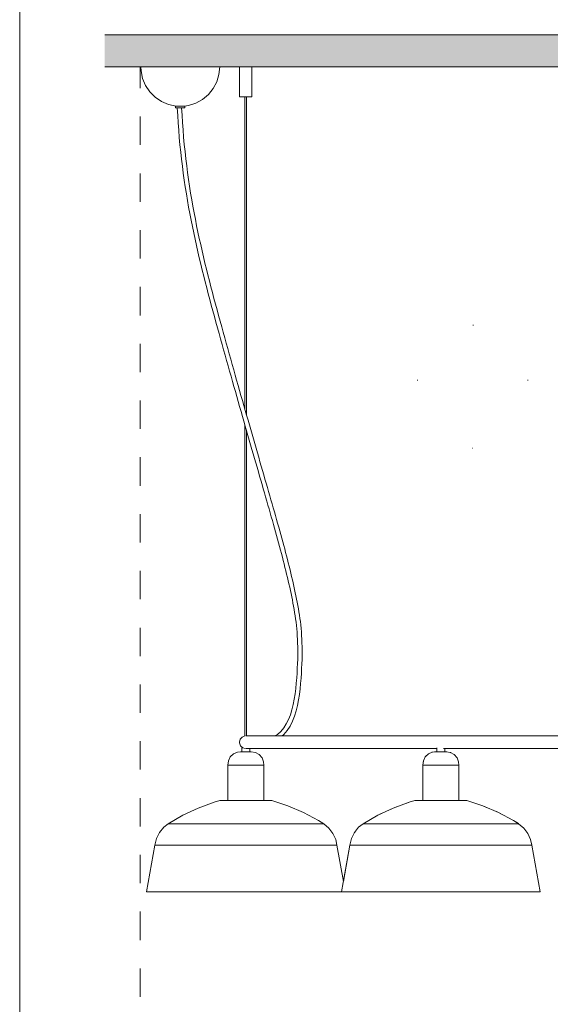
# Model space of a CAD drawing. Header units: millimetres. Extents: x 0 to 8.3, y 0 to 11.7.
# Tile 3 of 5: x 0 to 2.2, y 5.4 to 9.4. Entities that reach past the tile are written whole.
import ezdxf

# ---------------------------------------------------------------- set-up
doc = ezdxf.new("R2010")
doc.units = ezdxf.units.MM
doc.layers.add('PDF_Geometría', color=7, linetype='Continuous')
doc.layers.add('PDF_Rellenos sólidos', color=7, linetype='Continuous', true_color=0xe8e8e8)

msp = doc.modelspace()

# ---------------------------------------------------------------- hatches: boundary and pattern name
at = {"layer": 'PDF_Rellenos sólidos', "transparency": 33554559}
msp.add_hatch(color=256, dxfattribs=at).paths.add_polyline_path([(3.4725, 9.2508), (4.0849, 9.2508), (4.0849, 9.3837), (0.355, 9.3837), (0.355, 9.2508), (2.9529, 9.2508)])

# ---------------------------------------------------------------- linework, layer by layer
at = {"layer": 'PDF_Geometría', "lineweight": 18}
msp.add_lwpolyline([(0.0016, 11.6917), (0.0016, 0), (8.2684, 0), (8.2684, 11.6917)], close=True, dxfattribs=at)
at = {"layer": 'PDF_Geometría', "lineweight": 9}
msp.add_lwpolyline([(0.355, 9.2508), (4.0849, 9.2508), (4.0849, 9.3837), (0.355, 9.3837)], dxfattribs=at)
at = {"layer": 'PDF_Geometría', "lineweight": 20}
for points in [[(0.355, 9.2508), (0.3746, 9.2508)], [(0.652, 9.0877), (0.6208, 9.0941), (0.5914, 9.1064), (0.565, 9.1242), (0.5425, 9.1467), (0.5247, 9.1732), (0.5125, 9.2026), (0.5061, 9.2338), (0.5052, 9.2508)], [(0.8328, 9.2508), (0.8292, 9.2508), (0.8219, 9.2508), (0.8113, 9.2508), (0.7975, 9.2508), (0.7808, 9.2508), (0.7616, 9.2508), (0.7404, 9.2508), (0.7176, 9.2508), (0.6937, 9.2508), (0.6692, 9.2508), (0.6448, 9.2508), (0.6209, 9.2508), (0.5981, 9.2508), (0.5768, 9.2508), (0.5577, 9.2508), (0.541, 9.2508), (0.5272, 9.2508), (0.5166, 9.2508), (0.5093, 9.2508), (0.5057, 9.2508)], [(0.8333, 9.2508), (0.8302, 9.2191), (0.821, 9.1886), (0.8061, 9.1604), (0.7861, 9.1356), (0.7616, 9.1152), (0.7336, 9.0999), (0.7033, 9.0903), (0.6865, 9.0877)], [(0.9676, 9.1261), (0.9676, 9.2508), (0.9667, 9.2508), (0.9641, 9.2508), (0.9599, 9.2508), (0.9545, 9.2508), (0.9482, 9.2508), (0.9414, 9.2508), (0.9346, 9.2508), (0.9282, 9.2508), (0.9228, 9.2508), (0.9186, 9.2508), (0.916, 9.2508), (0.9151, 9.2508), (0.9151, 9.1261), (0.916, 9.1261), (0.9186, 9.1261), (0.9228, 9.1261), (0.9282, 9.1261), (0.9346, 9.1261)], [(0.9482, 9.1261), (0.9545, 9.1261), (0.9599, 9.1261), (0.9641, 9.1261), (0.9667, 9.1261), (0.9676, 9.1261), (0.9667, 9.1261), (0.9641, 9.1261), (0.9599, 9.1261), (0.9545, 9.1261), (0.9482, 9.1261), (0.9414, 9.1261), (0.9346, 9.1261), (0.9282, 9.1261), (0.9228, 9.1261), (0.9186, 9.1261), (0.916, 9.1261), (0.9151, 9.1261)], [(0.9381, 9.1261), (0.9381, 7.8254)], [(0.9446, 7.8022), (0.9446, 9.1261)], [(0.6889, 9.0811), (0.6889, 9.0877), (0.6863, 9.0877), (0.6791, 9.0877), (0.6692, 9.0877), (0.6594, 9.0877), (0.6522, 9.0877), (0.6496, 9.0877), (0.6496, 9.0811)], [(0.6797, 9.0811), (0.6863, 9.0811), (0.6889, 9.0811), (0.6863, 9.0811), (0.6791, 9.0811), (0.6692, 9.0811), (0.6594, 9.0811), (0.6522, 9.0811), (0.6496, 9.0811), (0.6522, 9.0811), (0.6594, 9.0811), (0.6692, 9.0811), (0.6774, 9.0811), (0.6807, 9.0811), (0.6774, 9.0811)], [(0.657, 9.0803), (0.6573, 9.0803), (0.6582, 9.0803), (0.6596, 9.0804), (0.6615, 9.0805), (0.6637, 9.0806), (0.666, 9.0807), (0.6683, 9.0808), (0.6705, 9.0809), (0.6724, 9.081), (0.6738, 9.0811), (0.6747, 9.0811), (0.6738, 9.0811), (0.6724, 9.081), (0.6705, 9.0809), (0.6683, 9.0808), (0.666, 9.0807), (0.6637, 9.0806), (0.6615, 9.0805), (0.6596, 9.0804), (0.6582, 9.0803), (0.6573, 9.0803)], [(1.8855, 8.1767), (1.8881, 8.1767)], [(1.6558, 7.947), (1.6558, 7.9496)], [(2.1151, 7.947), (2.1151, 7.9496)], [(0.9395, 6.4162), (0.9294, 6.4187), (0.92, 6.4271), (0.9156, 6.439), (0.9155, 6.4419), (0.9185, 6.4542), (0.9269, 6.4636), (0.9381, 6.4679), (0.9381, 7.7632)], [(0.9446, 6.468), (0.9446, 7.7396)], [(1.8839, 7.6648), (1.8865, 7.6648)], [(1.0931, 6.4681), (1.1367, 6.4681), (1.1863, 6.4681), (1.2409, 6.4681), (1.3001, 6.4681), (1.3636, 6.4681), (1.4311, 6.4681), (1.5022, 6.4681), (1.5766, 6.4681), (1.6538, 6.4681), (1.7334, 6.4681), (1.8151, 6.4681), (1.8983, 6.4681), (1.9827, 6.4681), (2.0678, 6.4681), (2.116, 6.4681), (2.0307, 6.4681), (1.9458, 6.4681), (1.8618, 6.4681), (1.7792, 6.4681), (1.6984, 6.4681), (1.6198, 6.4681), (1.5437, 6.4681), (1.4708, 6.4681), (1.4012, 6.4681), (1.3354, 6.4681), (1.2737, 6.4681), (1.2165, 6.4681), (1.164, 6.4681), (1.1166, 6.4681), (1.0744, 6.4681), (1.0378, 6.4681), (1.0069, 6.4681), (0.9818, 6.4681), (0.9627, 6.4681), (0.9497, 6.4681), (0.9428, 6.4681), (0.9417, 6.4681), (0.9451, 6.4681), (0.9546, 6.4681), (0.9703, 6.4681), (0.992, 6.4681), (1.0196, 6.4681), (1.0531, 6.4681), (1.0631, 6.4681)], [(0.9424, 6.4681), (0.9433, 6.4681), (0.9424, 6.4681)], [(2.7002, 6.4681), (2.6246, 6.4681), (2.5464, 6.4681), (2.4659, 6.4681), (2.3835, 6.4681), (2.2997, 6.4681), (2.215, 6.4681), (2.1297, 6.4681), (2.116, 6.4681), (2.2013, 6.4681), (2.2861, 6.4681), (2.3701, 6.4681), (2.4527, 6.4681), (2.5336, 6.4681), (2.6122, 6.4681), (2.6882, 6.4681), (2.7003, 6.4681)], [(0.92, 6.4024), (0.9067, 6.4006), (0.8903, 6.3932), (0.8774, 6.3806), (0.8695, 6.3645), (0.8675, 6.3466), (0.8675, 6.199)], [(0.9258, 6.4223), (0.9258, 6.4024)], [(0.9467, 6.4156), (0.9428, 6.4156), (0.9417, 6.4156), (0.9448, 6.4156), (0.9541, 6.4156), (0.9695, 6.4156), (0.991, 6.4156), (1.0185, 6.4156), (1.0517, 6.4156), (1.0906, 6.4156), (1.1349, 6.4156), (1.1843, 6.4156), (1.2387, 6.4156), (1.2977, 6.4156), (1.3611, 6.4156), (1.4284, 6.4156), (1.4994, 6.4156), (1.5737, 6.4156), (1.6508, 6.4156), (1.7303, 6.4156), (1.7372, 6.4156)], [(0.9586, 6.4024), (0.9586, 6.4159)], [(1.7365, 6.4156), (1.6984, 6.4156), (1.6198, 6.4156), (1.5437, 6.4156), (1.4708, 6.4156), (1.4012, 6.4156), (1.3354, 6.4156), (1.2737, 6.4156), (1.2165, 6.4156), (1.164, 6.4156), (1.1166, 6.4156), (1.0744, 6.4156), (1.0378, 6.4156), (1.0069, 6.4156), (0.9818, 6.4156), (0.9627, 6.4156), (0.9586, 6.4156)], [(1.0169, 6.199), (1.0169, 6.3466), (1.016, 6.36), (1.0095, 6.3768), (0.9977, 6.3904), (0.982, 6.3993), (0.9643, 6.4024)], [(1.6786, 6.3503), (1.6782, 6.3466), (1.6782, 6.199), (1.6782, 6.3466), (1.6802, 6.3645), (1.6881, 6.3806), (1.701, 6.3932), (1.7174, 6.4006), (1.7308, 6.4024), (1.7266, 6.4018)], [(1.716, 6.4), (1.7174, 6.4006), (1.7185, 6.4008)], [(1.7365, 6.418), (1.7365, 6.4024)], [(1.7644, 6.4156), (1.8119, 6.4156), (1.8951, 6.4156), (1.9795, 6.4156), (2.0646, 6.4156), (2.116, 6.4156), (2.0307, 6.4156), (1.9458, 6.4156), (1.8618, 6.4156), (1.7792, 6.4156), (1.7693, 6.4156)], [(1.7676, 6.4024), (1.7693, 6.4024), (1.7693, 6.4156)], [(1.7722, 6.4024), (1.775, 6.4024), (1.772, 6.4024)], [(1.7778, 6.4019), (1.775, 6.4024), (1.7927, 6.3993), (1.8084, 6.3904), (1.8202, 6.3768), (1.8267, 6.36), (1.8276, 6.3466), (1.8276, 6.199), (1.8276, 6.3466), (1.8273, 6.3513)], [(1.7927, 6.3993), (1.7948, 6.3982)], [(1.8053, 6.3922), (1.8084, 6.3904), (1.81, 6.3886)], [(2.2525, 6.4156), (2.1674, 6.4156), (2.116, 6.4156), (2.2013, 6.4156), (2.2861, 6.4156)], [(1.6798, 6.3611), (1.6802, 6.3645), (1.6819, 6.3679)], [(1.6864, 6.3772), (1.6881, 6.3806), (1.6914, 6.3838)], [(1.8185, 6.3787), (1.8202, 6.3768), (1.8207, 6.3755)], [(1.826, 6.3617), (1.8267, 6.36), (1.8268, 6.3582)], [(1.0165, 6.3466), (1.0169, 6.3466), (1.0165, 6.3466), (1.0132, 6.3466), (1.0069, 6.3466), (0.9977, 6.3466), (0.9861, 6.3466), (0.9726, 6.3466), (0.9577, 6.3466), (0.9422, 6.3466), (0.9267, 6.3466), (0.9118, 6.3466), (0.8983, 6.3466), (0.8867, 6.3466), (0.8775, 6.3466), (0.8711, 6.3466), (0.8679, 6.3466), (0.8675, 6.3466), (0.8679, 6.3466)], [(1.6786, 6.3466), (1.6782, 6.3466), (1.6786, 6.3466)], [(1.8272, 6.3466), (1.8276, 6.3466), (1.8272, 6.3466), (1.8239, 6.3466), (1.8176, 6.3466), (1.8084, 6.3466), (1.7968, 6.3466), (1.7833, 6.3466), (1.7684, 6.3466), (1.7529, 6.3466), (1.7374, 6.3466), (1.7225, 6.3466), (1.709, 6.3466), (1.6974, 6.3466), (1.6882, 6.3466), (1.6818, 6.3466), (1.6786, 6.3466), (1.6782, 6.3466), (1.6786, 6.3466)], [(1.8272, 6.3466), (1.8276, 6.3466), (1.8272, 6.3466)], [(0.8746, 6.199), (0.8711, 6.199), (0.8679, 6.199), (0.8597, 6.199), (0.8489, 6.199), (0.841, 6.199), (0.8361, 6.199), (0.8345, 6.199), (0.8109, 6.192), (0.7443, 6.1681), (0.68, 6.1384), (0.6186, 6.1032), (0.6003, 6.0882), (0.5826, 6.0663), (0.5701, 6.0411), (0.5634, 6.0138), (0.5291, 5.8194)], [(0.8345, 6.199), (0.8361, 6.199), (0.841, 6.199), (0.8489, 6.199), (0.8597, 6.199), (0.8729, 6.199), (0.8883, 6.199), (0.9053, 6.199), (0.9235, 6.199), (0.9422, 6.199), (0.9609, 6.199), (0.979, 6.199), (0.996, 6.199), (1.0114, 6.199), (1.0247, 6.199), (1.0355, 6.199), (1.0434, 6.199), (1.0483, 6.199), (1.0499, 6.199), (1.0483, 6.199), (1.0434, 6.199), (1.0355, 6.199), (1.0247, 6.199)], [(1.0499, 6.199), (1.1172, 6.1771), (1.1823, 6.1493), (1.2448, 6.116), (1.2658, 6.1032), (1.2872, 6.085), (1.3041, 6.0625), (1.3157, 6.0369), (1.321, 6.0138)], [(1.41, 6.0869), (1.411, 6.0882), (1.4293, 6.1032), (1.4907, 6.1384), (1.555, 6.1681), (1.6216, 6.192), (1.6452, 6.199), (1.6468, 6.199), (1.6517, 6.199), (1.6596, 6.199), (1.6702, 6.199)], [(1.6118, 6.1885), (1.6216, 6.192), (1.6452, 6.199), (1.6468, 6.199), (1.6517, 6.199), (1.6596, 6.199), (1.6702, 6.199), (1.6596, 6.199), (1.6517, 6.199), (1.6468, 6.199), (1.6452, 6.199), (1.6468, 6.199), (1.6517, 6.199), (1.6596, 6.199), (1.6704, 6.199), (1.6836, 6.199), (1.699, 6.199), (1.716, 6.199), (1.7342, 6.199), (1.7529, 6.199), (1.7716, 6.199), (1.7897, 6.199), (1.8067, 6.199), (1.8221, 6.199), (1.8354, 6.199), (1.8462, 6.199), (1.8541, 6.199), (1.859, 6.199), (1.8606, 6.199), (1.859, 6.199), (1.8541, 6.199), (1.8462, 6.199), (1.8354, 6.199), (1.8272, 6.199)], [(1.6864, 6.199), (1.6836, 6.199)], [(1.8239, 6.199), (1.8272, 6.199), (1.8354, 6.199), (1.8462, 6.199), (1.8541, 6.199), (1.859, 6.199), (1.8606, 6.199), (1.859, 6.199), (1.8541, 6.199), (1.8462, 6.199), (1.8354, 6.199), (1.8326, 6.199)], [(1.8606, 6.199), (1.9279, 6.1771), (1.993, 6.1493), (2.0555, 6.116), (2.0765, 6.1032), (2.0979, 6.085)], [(1.4862, 6.1358), (1.4907, 6.1384), (1.5051, 6.1451)], [(1.5459, 6.1639), (1.555, 6.1681), (1.5686, 6.173)], [(1.923, 6.1787), (1.9279, 6.1771), (1.9425, 6.1708)], [(1.9839, 6.1532), (1.993, 6.1493), (2.0058, 6.1425)], [(0.6186, 6.1032), (0.6208, 6.1032), (0.6273, 6.1032), (0.6381, 6.1032), (0.653, 6.1032), (0.6718, 6.1032), (0.6943, 6.1032), (0.7201, 6.1032), (0.749, 6.1032), (0.7804, 6.1032), (0.814, 6.1032), (0.8494, 6.1032), (0.886, 6.1032), (0.9234, 6.1032), (0.961, 6.1032), (0.9984, 6.1032), (1.035, 6.1032), (1.0703, 6.1032), (1.104, 6.1032), (1.1354, 6.1032), (1.1642, 6.1032), (1.1901, 6.1032), (1.2125, 6.1032), (1.2313, 6.1032), (1.2462, 6.1032), (1.257, 6.1032), (1.2636, 6.1032), (1.2658, 6.1032)], [(1.3398, 5.8194), (1.3741, 6.0138), (1.3808, 6.0411), (1.3933, 6.0663), (1.411, 6.0882), (1.4293, 6.1032), (1.4315, 6.1032), (1.438, 6.1032), (1.4488, 6.1032), (1.4637, 6.1032), (1.4825, 6.1032), (1.505, 6.1032), (1.5308, 6.1032), (1.5597, 6.1032), (1.5911, 6.1032), (1.6247, 6.1032), (1.6601, 6.1032), (1.6967, 6.1032), (1.7341, 6.1032), (1.7717, 6.1032), (1.8091, 6.1032), (1.8457, 6.1032), (1.881, 6.1032), (1.9147, 6.1032), (1.9461, 6.1032), (1.9749, 6.1032), (2.0008, 6.1032), (2.0232, 6.1032), (2.042, 6.1032), (2.0569, 6.1032), (2.0677, 6.1032), (2.0743, 6.1032), (2.0765, 6.1032), (2.0979, 6.085), (2.1148, 6.0625), (2.1264, 6.0369), (2.1317, 6.0138), (2.166, 5.8194), (2.1317, 6.0138), (2.1264, 6.0369), (2.1258, 6.0384)], [(2.0436, 6.1223), (2.0555, 6.116), (2.0761, 6.1034)], [(1.3928, 6.0653), (1.3933, 6.0663), (1.3995, 6.074)], [(2.1142, 6.0634), (2.1148, 6.0625), (2.1189, 6.0535)], [(0.5634, 6.0138), (0.5655, 6.0138), (0.5717, 6.0138), (0.5819, 6.0138), (0.5962, 6.0138), (0.6142, 6.0138), (0.6357, 6.0138), (0.6607, 6.0138), (0.6887, 6.0138), (0.7195, 6.0138), (0.7528, 6.0138), (0.7881, 6.0138), (0.8251, 6.0138), (0.8634, 6.0138), (0.9026, 6.0138), (0.9422, 6.0138), (0.9818, 6.0138), (1.0209, 6.0138), (1.0592, 6.0138), (1.0962, 6.0138), (1.1316, 6.0138), (1.1648, 6.0138), (1.1956, 6.0138), (1.2237, 6.0138), (1.2486, 6.0138), (1.2702, 6.0138), (1.2882, 6.0138), (1.3024, 6.0138), (1.3127, 6.0138), (1.3189, 6.0138), (1.321, 6.0138), (1.3475, 5.8631), (1.3741, 6.0138), (1.3808, 6.0411)], [(1.3741, 6.0138), (1.3762, 6.0138), (1.3824, 6.0138), (1.3926, 6.0138), (1.4069, 6.0138), (1.4249, 6.0138), (1.4464, 6.0138), (1.4714, 6.0138), (1.4994, 6.0138), (1.5302, 6.0138), (1.5635, 6.0138), (1.5988, 6.0138), (1.6358, 6.0138), (1.6741, 6.0138), (1.7133, 6.0138), (1.7529, 6.0138), (1.7925, 6.0138), (1.8316, 6.0138), (1.8699, 6.0138), (1.9069, 6.0138), (1.9423, 6.0138), (1.9755, 6.0138), (2.0063, 6.0138), (2.0344, 6.0138), (2.0593, 6.0138), (2.0809, 6.0138), (2.0989, 6.0138), (2.1131, 6.0138), (2.1234, 6.0138), (2.1296, 6.0138), (2.1317, 6.0138)]]:
    msp.add_lwpolyline(points, dxfattribs=at)
at = {"layer": 'PDF_Geometría', "color": 254, "lineweight": 9, "true_color": 0xd2d2d2}
for points in [[(0.5026, 9.2508), (0.5026, 9.1622)], [(0.5026, 9.0441), (0.5026, 8.926)], [(0.5026, 8.8079), (0.5026, 8.6898)], [(0.5026, 8.5717), (0.5026, 8.4536)], [(0.5026, 8.3355), (0.5026, 8.2174)], [(0.5026, 8.0993), (0.5026, 7.9812)], [(0.5026, 7.8631), (0.5026, 7.745)], [(0.5026, 7.6269), (0.5026, 7.5088)], [(0.5026, 7.3907), (0.5026, 7.2726)], [(0.5026, 7.1545), (0.5026, 7.0364)], [(0.5026, 6.9183), (0.5026, 6.8002)], [(0.5026, 6.6821), (0.5026, 6.5641)], [(0.5026, 6.446), (0.5026, 6.3279)], [(0.5026, 6.2098), (0.5026, 6.0917)], [(0.5026, 5.9736), (0.5026, 5.8555)], [(0.5026, 5.7374), (0.5026, 5.6193)], [(0.5026, 5.5012), (0.5026, 5.3831)]]:
    msp.add_lwpolyline(points, dxfattribs=at)
at = {"layer": 'PDF_Geometría', "lineweight": 20}
for points in [[(0.657, 9.0803), (0.6586, 9.0488), (0.6606, 9.0177), (0.6629, 8.9869), (0.6654, 8.9564), (0.6682, 8.9262), (0.6713, 8.8963), (0.6746, 8.8667), (0.6782, 8.8375), (0.682, 8.8085), (0.686, 8.7798), (0.6903, 8.7514), (0.6947, 8.7232), (0.6994, 8.6954), (0.7042, 8.6678), (0.7092, 8.6405), (0.7144, 8.6134), (0.7197, 8.5866), (0.7252, 8.56), (0.7308, 8.5337), (0.7365, 8.5077), (0.7424, 8.4818), (0.7483, 8.4562), (0.7544, 8.4309), (0.7605, 8.4057), (0.7667, 8.3808), (0.773, 8.3561), (0.7793, 8.3316), (0.7856, 8.3073), (0.792, 8.2831), (0.7984, 8.2592), (0.8049, 8.2355), (0.8113, 8.212), (0.8177, 8.1886), (0.8241, 8.1654), (0.8305, 8.1424), (0.8368, 8.1195), (0.8431, 8.0968), (0.8494, 8.0743), (0.8557, 8.052), (0.8619, 8.0298), (0.8681, 8.0078), (0.8743, 7.9859), (0.8804, 7.9643), (0.8865, 7.9428), (0.8925, 7.9214), (0.8985, 7.9003), (0.9045, 7.8793), (0.9104, 7.8585), (0.9163, 7.8378), (0.9221, 7.8173), (0.9279, 7.797), (0.9337, 7.7769), (0.9394, 7.757), (0.9451, 7.7372), (0.9507, 7.7176), (0.9563, 7.6982), (0.9618, 7.6789), (0.9673, 7.6598), (0.9727, 7.641), (0.9781, 7.6223), (0.9835, 7.6037), (0.9887, 7.5854), (0.994, 7.5672), (0.9991, 7.5492), (1.0043, 7.5314), (1.0093, 7.5138), (1.0144, 7.4964), (1.0193, 7.4792), (1.0242, 7.4621), (1.0291, 7.4452), (1.0338, 7.4285), (1.0386, 7.412), (1.0432, 7.3957), (1.0478, 7.3795), (1.0524, 7.3635), (1.0568, 7.3477), (1.0612, 7.332), (1.0655, 7.3165), (1.0698, 7.3011), (1.074, 7.2859), (1.0781, 7.2709), (1.0821, 7.2559), (1.0861, 7.2412), (1.09, 7.2265), (1.0938, 7.212), (1.0975, 7.1976), (1.1012, 7.1834), (1.1047, 7.1692), (1.1082, 7.1552), (1.1116, 7.1413), (1.1149, 7.1275), (1.1181, 7.1138), (1.1213, 7.1002), (1.1243, 7.0867), (1.1272, 7.0732), (1.1301, 7.0599), (1.1328, 7.0467), (1.1355, 7.0335), (1.1381, 7.0204), (1.1405, 7.0074), (1.1428, 6.9943), (1.145, 6.9812), (1.1471, 6.9681), (1.149, 6.9548), (1.1508, 6.9413), (1.1524, 6.9276), (1.1538, 6.9136), (1.155, 6.8994), (1.1561, 6.8847), (1.1569, 6.8697), (1.1575, 6.8542), (1.1579, 6.8383), (1.158, 6.8218), (1.1579, 6.8047), (1.1576, 6.787), (1.1569, 6.7687), (1.156, 6.7497), (1.1548, 6.7298), (1.1534, 6.7092), (1.1516, 6.6878), (1.1493, 6.6658), (1.1466, 6.6434), (1.1432, 6.6209), (1.1389, 6.5987), (1.1336, 6.5771), (1.1271, 6.5562), (1.1194, 6.5366), (1.1103, 6.5183), (1.0997, 6.5018), (1.0875, 6.4872), (1.0735, 6.4747), (1.0627, 6.4679), (1.0735, 6.4747), (1.0875, 6.4872), (1.0997, 6.5018), (1.1103, 6.5183), (1.1194, 6.5366), (1.1271, 6.5562), (1.1336, 6.5771), (1.1389, 6.5987), (1.1432, 6.6209), (1.1466, 6.6434), (1.1493, 6.6658), (1.1516, 6.6878), (1.1534, 6.7092), (1.1548, 6.7298), (1.156, 6.7497), (1.1569, 6.7687), (1.1576, 6.787), (1.1579, 6.8047), (1.158, 6.8218), (1.1579, 6.8383), (1.1575, 6.8542), (1.1569, 6.8697), (1.1561, 6.8847), (1.155, 6.8994), (1.1538, 6.9136), (1.1524, 6.9276), (1.1508, 6.9413), (1.149, 6.9548), (1.1471, 6.9681), (1.145, 6.9812), (1.1428, 6.9943), (1.1405, 7.0074), (1.1381, 7.0204), (1.1355, 7.0335), (1.1328, 7.0467), (1.1301, 7.0599), (1.1272, 7.0732), (1.1243, 7.0867), (1.1213, 7.1002), (1.1181, 7.1138), (1.1149, 7.1275), (1.1116, 7.1413), (1.1082, 7.1552), (1.1047, 7.1692), (1.1012, 7.1834), (1.0975, 7.1976), (1.0938, 7.212), (1.09, 7.2265), (1.0861, 7.2412), (1.0821, 7.2559), (1.0781, 7.2709), (1.074, 7.2859), (1.0698, 7.3011), (1.0655, 7.3165), (1.0612, 7.332), (1.0568, 7.3477), (1.0524, 7.3635), (1.0478, 7.3795), (1.0432, 7.3957), (1.0386, 7.412), (1.0338, 7.4285), (1.0291, 7.4452), (1.0242, 7.4621), (1.0193, 7.4792), (1.0144, 7.4964), (1.0093, 7.5138), (1.0043, 7.5314), (0.9991, 7.5492), (0.994, 7.5672), (0.9887, 7.5854), (0.9835, 7.6037), (0.9781, 7.6223), (0.9727, 7.641), (0.9673, 7.6598), (0.9618, 7.6789), (0.9563, 7.6982), (0.9507, 7.7176), (0.9451, 7.7372), (0.9394, 7.757), (0.9337, 7.7769), (0.9279, 7.797), (0.9221, 7.8173), (0.9163, 7.8378), (0.9104, 7.8585), (0.9045, 7.8793), (0.8985, 7.9003), (0.8925, 7.9214), (0.8865, 7.9428), (0.8804, 7.9643), (0.8743, 7.9859), (0.8681, 8.0078), (0.8619, 8.0298), (0.8557, 8.052), (0.8494, 8.0743), (0.8431, 8.0968), (0.8368, 8.1195), (0.8305, 8.1424), (0.8241, 8.1654), (0.8177, 8.1886), (0.8113, 8.212), (0.8049, 8.2355), (0.7984, 8.2592), (0.792, 8.2831), (0.7856, 8.3073), (0.7793, 8.3316), (0.773, 8.3561), (0.7667, 8.3808), (0.7605, 8.4057), (0.7544, 8.4309), (0.7483, 8.4562), (0.7424, 8.4818), (0.7365, 8.5077), (0.7308, 8.5337), (0.7252, 8.56), (0.7197, 8.5866), (0.7144, 8.6134), (0.7092, 8.6405), (0.7042, 8.6678), (0.6994, 8.6954), (0.6947, 8.7232), (0.6903, 8.7514), (0.686, 8.7798), (0.682, 8.8085), (0.6782, 8.8375), (0.6746, 8.8667), (0.6713, 8.8963), (0.6682, 8.9262), (0.6654, 8.9564), (0.6629, 8.9869), (0.6606, 9.0177), (0.6586, 9.0488)], [(0.6692, 9.0811), (0.6611, 9.0811), (0.6578, 9.0811), (0.6611, 9.0811)], [(1.093, 6.468), (1.1004, 6.4746), (1.1143, 6.4911), (1.126, 6.5094), (1.1359, 6.5293), (1.1442, 6.5503), (1.151, 6.5723), (1.1565, 6.5949), (1.1609, 6.6178), (1.1645, 6.6409), (1.1673, 6.6638), (1.1695, 6.6862), (1.1714, 6.7078), (1.1728, 6.7286), (1.174, 6.7487), (1.175, 6.768), (1.1756, 6.7866), (1.176, 6.8045), (1.1761, 6.8218), (1.1759, 6.8386), (1.1755, 6.8548), (1.1749, 6.8706), (1.1741, 6.8859), (1.173, 6.9008), (1.1718, 6.9153), (1.1703, 6.9296), (1.1687, 6.9435), (1.1669, 6.9572), (1.1649, 6.9708), (1.1629, 6.9841), (1.1606, 6.9974), (1.1583, 7.0106), (1.1558, 7.0238), (1.1532, 7.037), (1.1505, 7.0503), (1.1477, 7.0636), (1.1449, 7.0771), (1.1419, 7.0906), (1.1389, 7.1042), (1.1357, 7.1179), (1.1325, 7.1316), (1.1291, 7.1455), (1.1257, 7.1595), (1.1222, 7.1736), (1.1187, 7.1878), (1.115, 7.2021), (1.1113, 7.2166), (1.1074, 7.2311), (1.1035, 7.2458), (1.0996, 7.2606), (1.0955, 7.2756), (1.0914, 7.2907), (1.0872, 7.3059), (1.0829, 7.3213), (1.0786, 7.3368), (1.0742, 7.3525), (1.0697, 7.3684), (1.0652, 7.3844), (1.0606, 7.4006), (1.0559, 7.417), (1.0512, 7.4335), (1.0464, 7.4502), (1.0416, 7.4671), (1.0367, 7.4841), (1.0317, 7.5014), (1.0267, 7.5188), (1.0216, 7.5364), (1.0165, 7.5542), (1.0113, 7.5722), (1.0061, 7.5904), (1.0008, 7.6087), (0.9955, 7.6272), (0.9901, 7.646), (0.9846, 7.6648), (0.9792, 7.6839), (0.9736, 7.7031), (0.968, 7.7226), (0.9624, 7.7422), (0.9567, 7.7619), (0.951, 7.7819), (0.9453, 7.802), (0.9395, 7.8223), (0.9336, 7.8428), (0.9278, 7.8634), (0.9218, 7.8842), (0.9159, 7.9052), (0.9099, 7.9263), (0.9038, 7.9477), (0.8977, 7.9692), (0.8916, 7.9908), (0.8855, 8.0127), (0.8793, 8.0347), (0.8731, 8.0568), (0.8668, 8.0792), (0.8605, 8.1017), (0.8542, 8.1244), (0.8479, 8.1472), (0.8415, 8.1702), (0.8351, 8.1934), (0.8287, 8.2167), (0.8223, 8.2402), (0.8159, 8.2639), (0.8095, 8.2878), (0.8031, 8.3118), (0.7967, 8.3361), (0.7905, 8.3605), (0.7842, 8.3852), (0.778, 8.41), (0.7719, 8.4351), (0.7659, 8.4604), (0.76, 8.4859), (0.7542, 8.5116), (0.7484, 8.5375), (0.7429, 8.5637), (0.7374, 8.5902), (0.7321, 8.6169), (0.727, 8.6438), (0.722, 8.671), (0.7172, 8.6984), (0.7125, 8.7261), (0.7081, 8.7541), (0.7039, 8.7824), (0.6999, 8.8109), (0.6961, 8.8397), (0.6925, 8.8688), (0.6892, 8.8982), (0.6862, 8.9279), (0.6834, 8.958), (0.6808, 8.9883), (0.6786, 9.0189), (0.6767, 9.0499), (0.675, 9.0811), (0.6767, 9.0499), (0.6786, 9.0189), (0.6808, 8.9883), (0.6834, 8.958), (0.6862, 8.9279), (0.6892, 8.8982), (0.6925, 8.8688), (0.6961, 8.8397), (0.6999, 8.8109), (0.7039, 8.7824), (0.7081, 8.7541), (0.7125, 8.7261), (0.7172, 8.6984), (0.722, 8.671), (0.727, 8.6438), (0.7321, 8.6169), (0.7374, 8.5902), (0.7429, 8.5637), (0.7484, 8.5375), (0.7542, 8.5116), (0.76, 8.4859), (0.7659, 8.4604), (0.7719, 8.4351), (0.778, 8.41), (0.7842, 8.3852), (0.7905, 8.3605), (0.7967, 8.3361), (0.8031, 8.3118), (0.8095, 8.2878), (0.8159, 8.2639), (0.8223, 8.2402), (0.8287, 8.2167), (0.8351, 8.1934), (0.8415, 8.1702), (0.8479, 8.1472), (0.8542, 8.1244), (0.8605, 8.1017), (0.8668, 8.0792), (0.8731, 8.0568), (0.8793, 8.0347), (0.8855, 8.0127), (0.8916, 7.9908), (0.8977, 7.9692), (0.9038, 7.9477), (0.9099, 7.9263), (0.9159, 7.9052), (0.9218, 7.8842), (0.9278, 7.8634), (0.9336, 7.8428), (0.9395, 7.8223), (0.9453, 7.802), (0.951, 7.7819), (0.9567, 7.7619), (0.9624, 7.7422), (0.968, 7.7226), (0.9736, 7.7031), (0.9792, 7.6839), (0.9846, 7.6648), (0.9901, 7.646), (0.9955, 7.6272), (1.0008, 7.6087), (1.0061, 7.5904), (1.0113, 7.5722), (1.0165, 7.5542), (1.0216, 7.5364), (1.0267, 7.5188), (1.0317, 7.5014), (1.0367, 7.4841), (1.0416, 7.4671), (1.0464, 7.4502), (1.0512, 7.4335), (1.0559, 7.417), (1.0606, 7.4006), (1.0652, 7.3844), (1.0697, 7.3684), (1.0742, 7.3525), (1.0786, 7.3368), (1.0829, 7.3213), (1.0872, 7.3059), (1.0914, 7.2907), (1.0955, 7.2756), (1.0996, 7.2606), (1.1035, 7.2458), (1.1074, 7.2311), (1.1113, 7.2166), (1.115, 7.2021), (1.1187, 7.1878), (1.1222, 7.1736), (1.1257, 7.1595), (1.1291, 7.1455), (1.1325, 7.1316), (1.1357, 7.1179), (1.1389, 7.1042), (1.1419, 7.0906), (1.1449, 7.0771), (1.1477, 7.0636), (1.1505, 7.0503), (1.1532, 7.037), (1.1558, 7.0238), (1.1583, 7.0106), (1.1606, 6.9974), (1.1629, 6.9841), (1.1649, 6.9708), (1.1669, 6.9572), (1.1687, 6.9435), (1.1703, 6.9296), (1.1718, 6.9153), (1.173, 6.9008), (1.1741, 6.8859), (1.1749, 6.8706), (1.1755, 6.8548), (1.1759, 6.8386), (1.1761, 6.8218), (1.176, 6.8045), (1.1756, 6.7866), (1.175, 6.768), (1.174, 6.7487), (1.1728, 6.7286), (1.1714, 6.7078), (1.1695, 6.6862), (1.1673, 6.6638), (1.1645, 6.6409), (1.1609, 6.6178), (1.1565, 6.5949), (1.151, 6.5723), (1.1442, 6.5503), (1.1359, 6.5293), (1.126, 6.5094), (1.1143, 6.4911), (1.1004, 6.4746)], [(0.9422, 6.4024), (0.931, 6.4024), (0.9229, 6.4024), (0.92, 6.4024), (0.9231, 6.4024), (0.9313, 6.4024)], [(0.9422, 6.4024), (0.9534, 6.4024), (0.9615, 6.4024), (0.9643, 6.4024), (0.9613, 6.4024), (0.953, 6.4024)], [(1.7351, 6.4024), (1.7336, 6.4024), (1.7308, 6.4024), (1.7338, 6.4024)], [(1.7529, 6.4024), (1.7417, 6.4024), (1.7336, 6.4024), (1.7308, 6.4024), (1.7338, 6.4024), (1.7421, 6.4024)], [(1.7529, 6.4024), (1.7641, 6.4024), (1.7722, 6.4024), (1.775, 6.4024), (1.772, 6.4024), (1.7637, 6.4024)], [(0.5291, 5.8194), (0.5314, 5.8194), (0.5381, 5.8194), (0.5493, 5.8194), (0.5648, 5.8194), (0.5845, 5.8194), (0.608, 5.8194), (0.6352, 5.8194), (0.6658, 5.8194), (0.6994, 5.8194), (0.7356, 5.8194), (0.7742, 5.8194), (0.8145, 5.8194), (0.8563, 5.8194), (0.899, 5.8194), (0.9422, 5.8194), (0.9854, 5.8194), (1.0281, 5.8194), (1.0698, 5.8194), (1.1102, 5.8194), (1.1487, 5.8194), (1.185, 5.8194), (1.2186, 5.8194), (1.2492, 5.8194), (1.2764, 5.8194), (1.2999, 5.8194), (1.3195, 5.8194), (1.335, 5.8194), (1.3462, 5.8194), (1.353, 5.8194), (1.3553, 5.8194), (1.353, 5.8194), (1.3462, 5.8194), (1.335, 5.8194), (1.3195, 5.8194), (1.2999, 5.8194), (1.2764, 5.8194), (1.2492, 5.8194), (1.2186, 5.8194), (1.185, 5.8194), (1.1487, 5.8194), (1.1102, 5.8194), (1.0698, 5.8194), (1.0281, 5.8194), (0.9854, 5.8194), (0.9422, 5.8194), (0.899, 5.8194), (0.8563, 5.8194), (0.8145, 5.8194), (0.7742, 5.8194), (0.7356, 5.8194), (0.6994, 5.8194), (0.6658, 5.8194), (0.6352, 5.8194), (0.608, 5.8194), (0.5845, 5.8194), (0.5648, 5.8194), (0.5493, 5.8194), (0.5381, 5.8194), (0.5314, 5.8194)], [(1.3292, 5.8194), (1.3192, 5.8194), (1.3043, 5.8194), (1.2855, 5.8194), (1.2629, 5.8194), (1.2368, 5.8194), (1.2074, 5.8194), (1.1752, 5.8194), (1.1404, 5.8194), (1.1034, 5.8194), (1.0647, 5.8194), (1.0246, 5.8194), (0.9836, 5.8194), (0.9422, 5.8194), (0.9007, 5.8194), (0.8598, 5.8194), (0.8197, 5.8194), (0.7809, 5.8194), (0.744, 5.8194), (0.7092, 5.8194), (0.6769, 5.8194), (0.6476, 5.8194), (0.6215, 5.8194), (0.5989, 5.8194), (0.58, 5.8194), (0.5652, 5.8194), (0.5544, 5.8194), (0.5479, 5.8194), (0.5458, 5.8194), (0.5479, 5.8194), (0.5544, 5.8194), (0.5652, 5.8194), (0.58, 5.8194), (0.5989, 5.8194), (0.6215, 5.8194), (0.6476, 5.8194), (0.6769, 5.8194), (0.7092, 5.8194), (0.744, 5.8194), (0.7809, 5.8194), (0.8197, 5.8194), (0.8598, 5.8194), (0.9007, 5.8194), (0.9422, 5.8194), (0.9836, 5.8194), (1.0246, 5.8194), (1.0647, 5.8194), (1.1034, 5.8194), (1.1404, 5.8194), (1.1752, 5.8194), (1.2074, 5.8194), (1.2368, 5.8194), (1.2629, 5.8194), (1.2855, 5.8194), (1.3043, 5.8194), (1.3192, 5.8194)], [(1.3386, 5.8194), (1.3364, 5.8194), (1.3299, 5.8194), (1.3364, 5.8194)], [(1.3398, 5.8194), (1.3421, 5.8194), (1.3488, 5.8194), (1.36, 5.8194), (1.3755, 5.8194), (1.3952, 5.8194), (1.4187, 5.8194), (1.4459, 5.8194), (1.4765, 5.8194), (1.5101, 5.8194), (1.5463, 5.8194), (1.5849, 5.8194), (1.6252, 5.8194), (1.667, 5.8194), (1.7097, 5.8194), (1.7529, 5.8194), (1.7961, 5.8194), (1.8388, 5.8194), (1.8805, 5.8194), (1.9209, 5.8194), (1.9594, 5.8194), (1.9957, 5.8194), (2.0293, 5.8194), (2.0599, 5.8194), (2.0871, 5.8194), (2.1106, 5.8194), (2.1302, 5.8194), (2.1457, 5.8194), (2.1569, 5.8194), (2.1637, 5.8194), (2.166, 5.8194), (2.1637, 5.8194), (2.1569, 5.8194), (2.1457, 5.8194), (2.1302, 5.8194), (2.1106, 5.8194), (2.0871, 5.8194), (2.0599, 5.8194), (2.0293, 5.8194), (1.9957, 5.8194), (1.9594, 5.8194), (1.9209, 5.8194), (1.8805, 5.8194), (1.8388, 5.8194), (1.7961, 5.8194), (1.7529, 5.8194), (1.7097, 5.8194), (1.667, 5.8194), (1.6252, 5.8194), (1.5849, 5.8194), (1.5463, 5.8194), (1.5101, 5.8194), (1.4765, 5.8194), (1.4459, 5.8194), (1.4187, 5.8194), (1.3952, 5.8194), (1.3755, 5.8194), (1.36, 5.8194), (1.3488, 5.8194), (1.3421, 5.8194)], [(1.3398, 5.8194), (1.3421, 5.8194), (1.3488, 5.8194), (1.36, 5.8194), (1.3755, 5.8194), (1.3952, 5.8194), (1.4187, 5.8194), (1.4459, 5.8194), (1.4765, 5.8194), (1.5101, 5.8194), (1.5463, 5.8194), (1.5849, 5.8194), (1.6252, 5.8194), (1.667, 5.8194), (1.7097, 5.8194), (1.7529, 5.8194), (1.7961, 5.8194), (1.8388, 5.8194), (1.8805, 5.8194), (1.9209, 5.8194), (1.9594, 5.8194), (1.9957, 5.8194), (2.0293, 5.8194), (2.0599, 5.8194), (2.0871, 5.8194), (2.1106, 5.8194), (2.1302, 5.8194), (2.1457, 5.8194), (2.1569, 5.8194), (2.1637, 5.8194), (2.166, 5.8194), (2.1637, 5.8194), (2.1569, 5.8194), (2.1457, 5.8194), (2.1302, 5.8194), (2.1106, 5.8194), (2.0871, 5.8194), (2.0599, 5.8194), (2.0293, 5.8194), (1.9957, 5.8194), (1.9594, 5.8194), (1.9209, 5.8194), (1.8805, 5.8194), (1.8388, 5.8194), (1.7961, 5.8194), (1.7529, 5.8194), (1.7097, 5.8194), (1.667, 5.8194), (1.6252, 5.8194), (1.5849, 5.8194), (1.5463, 5.8194), (1.5101, 5.8194), (1.4765, 5.8194), (1.4459, 5.8194), (1.4187, 5.8194), (1.3952, 5.8194), (1.3755, 5.8194), (1.36, 5.8194), (1.3488, 5.8194), (1.3421, 5.8194)], [(1.4583, 5.8194), (1.4322, 5.8194), (1.4096, 5.8194), (1.3907, 5.8194), (1.3759, 5.8194), (1.3651, 5.8194), (1.3586, 5.8194), (1.3565, 5.8194), (1.3586, 5.8194), (1.3651, 5.8194), (1.3759, 5.8194), (1.3907, 5.8194), (1.4096, 5.8194), (1.4322, 5.8194)], [(1.4583, 5.8194), (1.4322, 5.8194), (1.4096, 5.8194), (1.3907, 5.8194), (1.3759, 5.8194), (1.3651, 5.8194), (1.3586, 5.8194), (1.3565, 5.8194), (1.3586, 5.8194), (1.3651, 5.8194), (1.3759, 5.8194), (1.3907, 5.8194), (1.4096, 5.8194), (1.4322, 5.8194)], [(1.9138, 5.8194), (1.8754, 5.8194), (1.8353, 5.8194), (1.7943, 5.8194), (1.7529, 5.8194), (1.7114, 5.8194), (1.6705, 5.8194), (1.6304, 5.8194), (1.5916, 5.8194), (1.5547, 5.8194), (1.5199, 5.8194), (1.4876, 5.8194), (1.4591, 5.8194), (1.4876, 5.8194), (1.5199, 5.8194), (1.5547, 5.8194), (1.5916, 5.8194), (1.6304, 5.8194), (1.6705, 5.8194), (1.7114, 5.8194), (1.7529, 5.8194), (1.7943, 5.8194), (1.8353, 5.8194), (1.8754, 5.8194)], [(1.9138, 5.8194), (1.8754, 5.8194), (1.8353, 5.8194), (1.7943, 5.8194), (1.7529, 5.8194), (1.7114, 5.8194), (1.6705, 5.8194), (1.6304, 5.8194), (1.5916, 5.8194), (1.5547, 5.8194), (1.5199, 5.8194), (1.4876, 5.8194), (1.4591, 5.8194), (1.4876, 5.8194), (1.5199, 5.8194), (1.5547, 5.8194), (1.5916, 5.8194), (1.6304, 5.8194), (1.6705, 5.8194), (1.7114, 5.8194), (1.7529, 5.8194), (1.7943, 5.8194), (1.8353, 5.8194), (1.8754, 5.8194)], [(2.1493, 5.8194), (2.1471, 5.8194), (2.1406, 5.8194), (2.1299, 5.8194), (2.115, 5.8194), (2.0962, 5.8194), (2.0736, 5.8194), (2.0475, 5.8194), (2.0181, 5.8194), (1.9859, 5.8194), (1.9511, 5.8194), (1.9141, 5.8194), (1.9511, 5.8194), (1.9859, 5.8194), (2.0181, 5.8194), (2.0475, 5.8194), (2.0736, 5.8194), (2.0962, 5.8194), (2.115, 5.8194), (2.1299, 5.8194), (2.1406, 5.8194), (2.1471, 5.8194)], [(2.1493, 5.8194), (2.1471, 5.8194), (2.1406, 5.8194), (2.1299, 5.8194), (2.115, 5.8194), (2.0962, 5.8194), (2.0736, 5.8194), (2.0475, 5.8194), (2.0181, 5.8194), (1.9859, 5.8194), (1.9511, 5.8194), (1.9141, 5.8194), (1.9511, 5.8194), (1.9859, 5.8194), (2.0181, 5.8194), (2.0475, 5.8194), (2.0736, 5.8194), (2.0962, 5.8194), (2.115, 5.8194), (2.1299, 5.8194), (2.1406, 5.8194), (2.1471, 5.8194)]]:
    msp.add_lwpolyline(points, close=True, dxfattribs=at)

doc.saveas('drawing.dxf')
